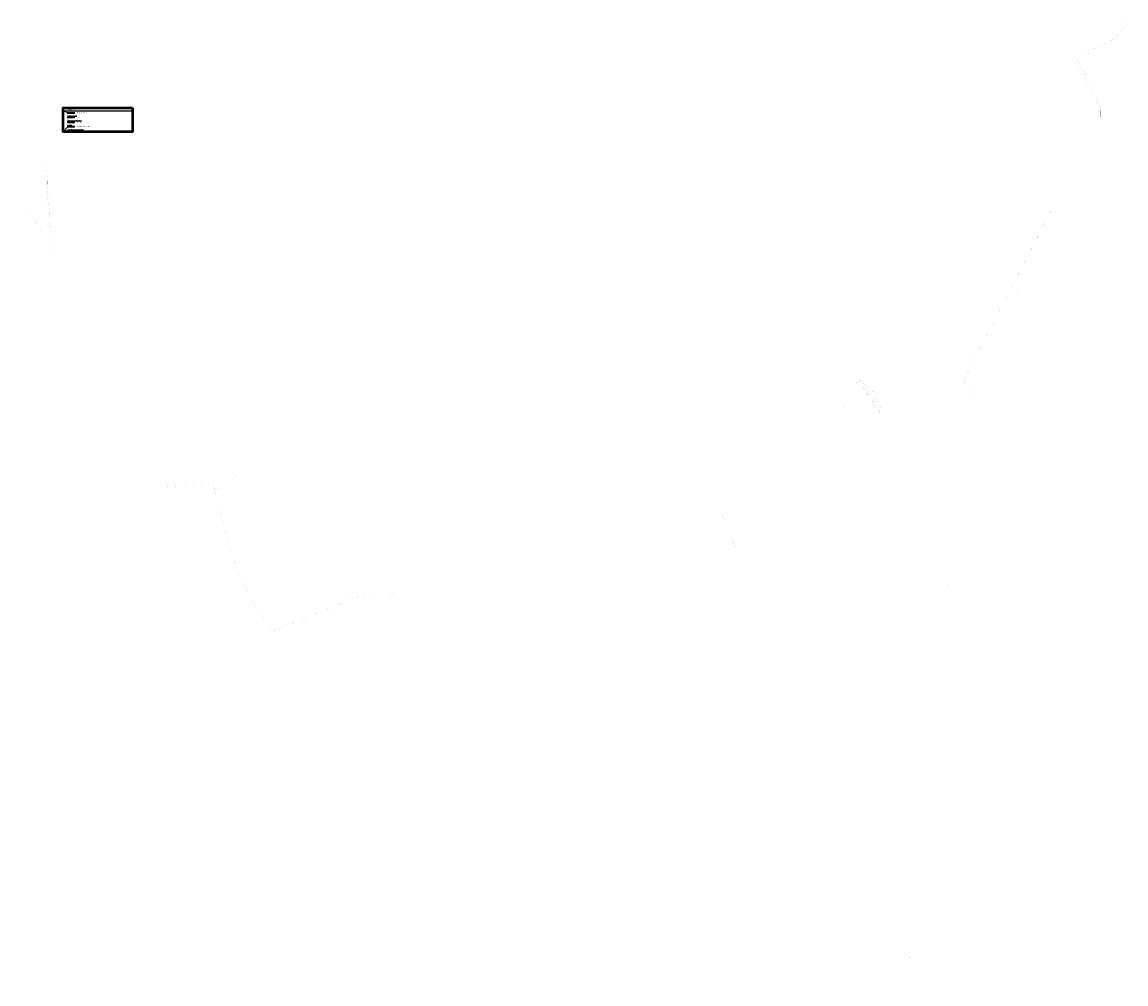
# Model space of a CAD drawing. Header units: metres. Extents: x 189710 to 199671, y 580425 to 586712.
# Tile 34 of 41: x 191830 to 194692, y 583116 to 585608. Entities that reach past the tile are written whole.
import ezdxf
from ezdxf.enums import TextEntityAlignment as Align

# ---------------------------------------------------------------- set-up
doc = ezdxf.new("R2010")
doc.units = ezdxf.units.M
for name, color, linetype, lineweight in [('B-OI-KL-buisleiding gevaarlijke inhoud_N.V. Nederlandse Gasunie Oost-G', 20, 'BGI_GASUNIE', 18), ('B-OI-KL-datatransport_KPN-G', 3, 'DATA_KPN', 18), ('B-OI-KL-gas hoge druk_Stedin-G', 30, 'GAS_HD_STEDIN', 18), ('B-OI-KL-laagspanning_Liander-G', 14, 'LS_LIANDER', 18), ('B-OI-KL-middenspanning_Liander-G', 12, 'MS_LIANDER', 18), ('B-OI-KL-overig_Wetterskip Fryslan-G', 7, 'OVERIG_WETTERSKIP', 18), ('B-OI-KL-riool onder druk_Gemeente-G', 212, 'RIO_DRUK_GEMEENTELIJK', 18), ('B-OI-KL-riool vrijverval_Gemeente-G', 211, 'RIO_VRIJVERVAL_GEMEENTELIJK', 18), ('B-OI-KL-water_Vitens-G', 5, 'WATER_VITENS', 18), ('B-WE-OG-GBKN-G', 7, 'Continuous', 18), ('X-XX-AL-LEGENDA-T25', 7, 'Continuous', 25), ('X-XX-AL-TEKENBLAD_SCHAALBALK-S', 7, 'Continuous', 25), ('X-XX-AL-TEKENBLAD_TITELBLOK-T35', 7, 'Continuous', 35)]:
    doc.layers.add(name, color=color, linetype=linetype, lineweight=lineweight)
doc.layers.add('X-XX-AL-LEGENDA_HULP-G', color=4, linetype='Continuous', lineweight=18, plot=False)
doc.layers.add('X-XX-AL-TEKENBLAD_TITELBLOK-G25', color=7, linetype='Continuous', lineweight=25, true_color=0x244994)
doc.layers.add('X-XX-AL-TEKENBLAD_TITELBLOK-G50', color=7, linetype='Continuous', lineweight=50, true_color=0x244994)
doc.styles.add('Arial', font='arial.ttf')
doc.styles.add('NLCS-ISO', font='NLCS-ISO.ttf')
doc.styles.add('NLCS-ISO-ANNOTATIVE-T25', font='NLCS-ISO.ttf', dxfattribs={"height": 2.5})
doc.styles.add('rtw_iso', font='iso-rtw.shx')
doc.linetypes.add('BGI_GASUNIE', pattern='A,12.7,-5.08,["GUGI",rtw_iso,S=2.54,R=0,X=-2.54,Y=-1.27],-6.35', length=24.13)
doc.linetypes.add('DATA_KPN', pattern='A,12.7,-5.08,["KPDA",rtw_iso,S=2.54,R=0,X=-2.54,Y=-1.27],-6.35', length=24.13)
doc.linetypes.add('GAS_HD_STEDIN', pattern='A,12.7,-5.08,["STHD",rtw_iso,S=2.54,R=0,X=-2.54,Y=-1.27],-6.35', length=24.13)
doc.linetypes.add('LS_LIANDER', pattern='A,12.7,-5.08,["LILS",rtw_iso,S=2.54,R=0,X=-2.54,Y=-1.27],-6.35', length=24.13)
doc.linetypes.add('MS_LIANDER', pattern='A,12.7,-5.08,["LIMS",rtw_iso,S=2.54,R=0,X=-2.54,Y=-1.27],-6.35', length=24.13)
doc.linetypes.add('OVERIG_WETTERSKIP', pattern='A,12.7,-5.08,["WFOV",rtw_iso,S=2.54,R=0,X=-2.54,Y=-1.27],-6.35', length=24.13)
doc.linetypes.add('RIO_DRUK_GEMEENTELIJK', pattern='A,12.7,-5.08,["GEDR",rtw_iso,S=2.54,R=0,X=-2.54,Y=-1.27],-6.35', length=24.13)
doc.linetypes.add('RIO_VRIJVERVAL_GEMEENTELIJK', pattern='A,12.7,-5.08,["GEVV",rtw_iso,S=2.54,R=0,X=-2.54,Y=-1.27],-6.35', length=24.13)
doc.linetypes.add('WATER_VITENS', pattern='A,12.7,-5.08,["VIWL",rtw_iso,S=2.54,R=0,X=-2.54,Y=-1.27],-6.35', length=24.13)

# ---------------------------------------------------------------- blocks, each defined once
blk = doc.blocks.new('*U5')
at = {"const_width": 1}
for points in [[(0, 1.5), (10, 1.5)], [(10, 0.5), (20, 0.5)], [(20, 1.5), (30, 1.5)]]:
    blk.add_lwpolyline(points, dxfattribs=at)
blk.add_lwpolyline([(0, 0), (40, 0), (40, 2), (0, 2)], close=True)
blk.add_lwpolyline([(30, 0.5), (40, 0.5), (40, 0)])
at = {"style": 'NLCS-ISO'}
for s, p in [('0', (0, 3)), ('10', (10, 3)), ('20', (20, 3)), ('30', (30, 3)), ('40m', (40, 3))]:
    blk.add_text(s, height=2, dxfattribs=at).set_placement(p, align=Align.CENTER)

msp = doc.modelspace()

# ---------------------------------------------------------------- linework, layer by layer
at = {"layer": 'B-OI-KL-buisleiding gevaarlijke inhoud_N.V. Nederlandse Gasunie Oost-G', "ltscale": 0.5, "const_width": 0.05, "flags": 128}
for points in [[(194504.2, 585133.2), (194273.2, 584683.5), (194272.5, 584678.2), (194287.5, 584647.2)], [(192383.5, 584435.5), (192375.5, 584409.8), (192369.5, 584406.2), (192331.8, 584395.5)], [(192200.5, 584404.5), (192308.8, 584408.8), (192323.2, 584409.5), (192326.2, 584406.2), (192328.5, 584398.2)], [(192328.5, 584398.2), (192329.2, 584397.8)], [(192328.5, 584398.2), (192328.5, 584397.8)], [(192330.8, 584397.5), (192330.8, 584398.5), (192329.5, 584397.8)], [(192328.5, 584397.8), (192327.5, 584397.8), (192328.2, 584396.5)], [(192328.2, 584396.5), (192328.5, 584396.5)], [(192328.2, 584396.5), (192328.2, 584395.8)], [(192328.8, 584396.2), (192328.2, 584395.8)], [(192328.2, 584395.8), (192328.8, 584393.8)], [(192328.5, 584397.8), (192328.8, 584397.5)], [(192328.8, 584396.8), (192328.5, 584396.5)], [(192328.5, 584396.5), (192328.8, 584396.2)], [(192329.2, 584397.8), (192328.8, 584397.5)], [(192328.8, 584397.5), (192328.8, 584397.2)], [(192329.5, 584397.5), (192328.8, 584397.2)], [(192328.8, 584397.2), (192328.8, 584396.8)], [(192328.8, 584396.8), (192329.2, 584396.2)], [(192328.8, 584396.2), (192329.2, 584396.2)], [(192328.8, 584393.8), (192329.5, 584393.8)], [(192328.8, 584393.8), (192329.5, 584392.2)], [(192329.2, 584397.8), (192329.5, 584397.8)], [(192329.2, 584396.2), (192329.2, 584395.8)], [(192331.2, 584396.2), (192329.2, 584395.8)], [(192329.2, 584395.8), (192329.5, 584393.8)], [(192329.5, 584397.8), (192329.5, 584397.5)], [(192329.5, 584397.5), (192330.8, 584397.5)], [(192329.5, 584393.8), (192329.8, 584392.5)], [(192329.8, 584392.5), (192329.5, 584392.2)], [(192329.5, 584392.2), (192329.8, 584391.8)], [(192329.8, 584392.5), (192329.8, 584391.8)], [(192329.8, 584391.8), (192330.2, 584390.8)], [(192330.2, 584390.8), (192330.2, 584390.2)], [(192330.2, 584390.8), (192330.2, 584390.2)], [(192330.2, 584390.2), (192330.5, 584389.2)], [(192330.5, 584389.2), (192331.2, 584389.2)], [(192330.5, 584389.2), (192332.5, 584381.8)], [(192330.8, 584397.5), (192331.2, 584396.5)], [(192331.2, 584396.5), (192331.2, 584396.2)], [(192331.2, 584396.5), (192331.5, 584396.2)], [(192331.2, 584396.2), (192331.5, 584396.2)], [(192331.8, 584395.5), (192331.2, 584395.2)], [(192331.5, 584396.2), (192331.8, 584395.5)], [(192332.5, 584381.8), (192331.8, 584381.8)], [(192332.5, 584381.8), (192333.2, 584379.8)], [(192333.2, 584379.8), (192332.5, 584379.2)], [(192333.2, 584379.8), (192333.8, 584377.8)], [(192333.8, 584377.2), (192333.2, 584377.2)], [(192333.8, 584376.5), (192333.2, 584376.5)], [(192333.8, 584377.8), (192334.5, 584377.8)], [(192333.8, 584377.8), (192333.8, 584377.2)], [(192333.8, 584377.2), (192334.5, 584377.2)], [(192333.8, 584377.2), (192333.8, 584376.5)], [(192333.8, 584376.5), (192377.5, 584220.8), (192389.5, 584185.5), (192409.5, 584142.8), (192442.2, 584084.2), (192474.5, 584030.8), (192478.8, 584029.5), (192514.5, 584044.2)], [(193643.8, 584336.2), (193689.8, 584220.5)], [(192801.8, 584132.2), (192779.2, 584123.8), (192739.2, 584131.8), (192732.5, 584131.2), (192696.2, 584117.8), (192479.2, 584029.8), (192476.2, 584029.8), (192471.5, 584035.2), (192466.8, 584042.8)]]:
    msp.add_lwpolyline(points, dxfattribs=at)
at = {"layer": 'B-OI-KL-datatransport_KPN-G', "ltscale": 0.5, "const_width": 0.05, "flags": 128}
for points in [[(194560.8, 585517.5), (194578.8, 585484.5), (194579.5, 585483.8), (194580.8, 585480.8), (194582.8, 585478.2), (194584.2, 585476.8), (194585.2, 585474.5), (194594.5, 585456.8), (194596.8, 585453.2), (194604.2, 585440.5), (194608.8, 585431.2), (194619.2, 585410.5), (194620.5, 585407.2), (194623.2, 585399.8), (194624.5, 585394.5), (194626.5, 585381.2), (194626.5, 585362.8), (194626.2, 585360.2), (194624.2, 585349.5)], [(191886.8, 585237.2), (191886.2, 585237.2)], [(191886.8, 585237.2), (191886.8, 585237.8)], [(191886.8, 585237.2), (191889.8, 585229.8), (191890.8, 585226.5), (191893.8, 585209.8), (191896.5, 585168.2)], [(191896.5, 585168.2), (191895.8, 585168.2), (191895.5, 585167.8), (191893.8, 585164.5), (191893.8, 585163.8), (191897.5, 585146.5)], [(191896.5, 585168.2), (191897.2, 585167.2), (191898.2, 585151.2), (191898.2, 585146.8), (191897.5, 585146.5)], [(191897.5, 585146.5), (191898.2, 585140.8), (191898.5, 585140.2), (191900.2, 585124.8)], [(191900.2, 585124.8), (191901.2, 585124.2), (191901.5, 585109.5)], [(191900.2, 585124.8), (191900.8, 585109.5), (191901.5, 585109.5)], [(191901.5, 585109.5), (191902.5, 585087.2), (191904.2, 585064.8), (191907.2, 585034.2), (191906.8, 585033.2), (191909.5, 585003.8)], [(194001.2, 584670.2), (193992.2, 584675.5)], [(194001.2, 584670.2), (194008.8, 584682.8), (194009.2, 584683.8)], [(194001.2, 584670.2), (194001.2, 584669.5), (194001.5, 584669.2), (194005.5, 584666.8), (194006.5, 584665.8), (194017.5, 584653.8), (194018.8, 584651.8), (194024.8, 584644.2), (194028.5, 584642.2), (194031.5, 584636.2), (194031.5, 584630.8), (194031.8, 584630.2), (194048.2, 584589.8), (194047.8, 584589.5), (194047.8, 584589.2)]]:
    msp.add_lwpolyline(points, dxfattribs=at)
at = {"layer": 'B-OI-KL-datatransport_KPN-G', "ltscale": 0.5}
msp.add_lwpolyline([(191948.5, 585361.3), (191966.5, 585361.3)], dxfattribs=at)
at = {"layer": 'B-OI-KL-gas hoge druk_Stedin-G', "ltscale": 0.5, "const_width": 0.05, "flags": 128}
msp.add_lwpolyline([(193997.5, 584679.8), (194011.2, 584671.2), (194014.2, 584668.8), (194018.8, 584664.5), (194021.2, 584661.5), (194023.5, 584658.2), (194025.5, 584653.8), (194025.8, 584652.2), (194027.5, 584649.5), (194031.5, 584643.5), (194036.5, 584634.2), (194045.2, 584617.2), (194046.2, 584614.5), (194054.5, 584593.5)], dxfattribs=at)
at = {"layer": 'B-OI-KL-laagspanning_Liander-G', "ltscale": 0.5, "const_width": 0.05, "flags": 128}
for points in [[(194591.5, 585524.2), (194596.2, 585529.8), (194600.5, 585534.2), (194603.2, 585536.2), (194610.2, 585539.8), (194645.5, 585555.8), (194651.2, 585558.8), (194659.8, 585564.5), (194663.2, 585567.2), (194672.2, 585575.8), (194673.5, 585577.8), (194681.5, 585589.2), (194682.8, 585591.8), (194691.5, 585608.2)], [(194585.2, 585521.8), (194584.5, 585521.5), (194584.5, 585520.2), (194584.8, 585519.8), (194585.8, 585519.5), (194586.5, 585519.8), (194587.8, 585521.2)], [(194585.2, 585521.8), (194585.8, 585522.8), (194587.2, 585522.8), (194587.5, 585521.8)], [(194585.2, 585521.8), (194587.5, 585521.5)], [(194587.5, 585521.8), (194588.2, 585521.5)], [(194587.5, 585521.8), (194587.5, 585521.5)], [(194587.5, 585521.5), (194587.8, 585521.2)], [(194588.2, 585521.5), (194587.8, 585521.2)], [(194589.8, 585522.5), (194588.2, 585521.5)], [(194590.2, 585523.2), (194589.8, 585522.5)], [(194590.5, 585522.8), (194589.8, 585522.5)], [(194590.5, 585523.5), (194590.2, 585523.2)], [(194590.2, 585523.2), (194590.5, 585522.8)], [(194590.8, 585523.8), (194590.5, 585523.5)], [(194590.5, 585523.5), (194590.8, 585523.2)], [(194590.8, 585523.2), (194590.5, 585522.8)], [(194591.5, 585524.2), (194590.8, 585523.8)], [(194590.8, 585523.8), (194591.2, 585523.5)], [(194591.2, 585523.5), (194590.8, 585523.2)], [(194591.5, 585524.2), (194591.2, 585523.5)], [(191893.2, 585147.8), (191892.5, 585156.2), (191893.2, 585156.2), (191896.5, 585159.8), (191897.8, 585161.5), (191895.5, 585187.8), (191895.5, 585197.2), (191894.8, 585203.8), (191892.8, 585216.8), (191891.5, 585222.2), (191886.5, 585237.8)], [(191893.2, 585147.8), (191892.5, 585147.5)], [(191893.2, 585147.8), (191899.5, 585139.5), (191904.2, 585081.5)], [(191830.5, 585106.8), (191848.2, 585117.8), (191868.8, 585083.2)], [(191871.5, 585079.8), (191870.8, 585080.8)], [(191871.5, 585079.5), (191871.2, 585078.5), (191872.2, 585078.8)], [(191871.5, 585079.8), (191871.8, 585079.8)], [(191871.5, 585079.8), (191871.5, 585079.5)], [(191871.5, 585079.5), (191871.8, 585079.5)], [(191904.2, 585081.5), (191889.8, 585082.5), (191886.2, 585082.2), (191871.8, 585079.8)], [(191871.8, 585079.8), (191871.8, 585079.5)], [(191871.8, 585079.5), (191872.2, 585079.2)], [(191872.2, 585079.2), (191872.5, 585078.8)], [(191872.2, 585079.2), (191872.2, 585078.8)], [(191872.2, 585078.8), (191872.5, 585078.8)], [(191872.5, 585078.8), (191879.2, 585071.2), (191879.5, 585070.2), (191879.8, 585065.8), (191880.2, 585065.2), (191883.2, 585060.8)], [(191904.2, 585081.5), (191906.5, 585052.2)], [(194004.8, 584681.2), (194006.8, 584684.8)], [(194002.2, 584677.8), (193998.5, 584680.2)], [(194002.2, 584677.5), (193999.2, 584673.5)], [(194002.2, 584677.8), (194002.5, 584677.8)], [(194002.2, 584677.8), (194002.2, 584677.5)], [(194002.2, 584677.5), (194002.5, 584677.5)], [(194003.2, 584678.8), (194002.5, 584677.8)], [(194002.5, 584677.8), (194002.5, 584677.5)], [(194002.5, 584677.5), (194008.2, 584674.2)], [(194003.5, 584679.5), (194003.2, 584678.8)], [(194003.8, 584679.2), (194003.2, 584678.8)], [(194003.8, 584680.2), (194003.5, 584679.5)], [(194003.5, 584679.5), (194003.8, 584679.2)], [(194004.2, 584680.5), (194003.8, 584680.2)], [(194003.8, 584680.2), (194004.2, 584679.8)], [(194004.2, 584679.8), (194003.8, 584679.2)], [(194004.8, 584681.2), (194004.2, 584680.5)], [(194004.2, 584680.5), (194004.5, 584680.5)], [(194004.5, 584680.5), (194004.2, 584679.8)], [(194004.8, 584681.2), (194004.5, 584680.5)], [(194008.5, 584674.5), (194008.2, 584675.8), (194008.5, 584676.2), (194009.5, 584676.2)], [(194008.5, 584674.5), (194008.2, 584674.2)], [(194008.5, 584674.5), (194008.5, 584673.8), (194008.2, 584674.2)], [(194015.8, 584666.5), (194015.8, 584665.8)]]:
    msp.add_lwpolyline(points, dxfattribs=at)
at = {"layer": 'B-OI-KL-laagspanning_Liander-G', "ltscale": 0.5}
msp.add_lwpolyline([(191948.5, 585348.8), (191966.5, 585348.8)], dxfattribs=at)
at = {"layer": 'B-OI-KL-middenspanning_Liander-G', "ltscale": 0.5, "const_width": 0.05, "flags": 128}
for points in [[(194564.2, 585513.2), (194561.5, 585518.2)], [(194584.5, 585521.2), (194567.8, 585512.8), (194565.8, 585512.5), (194564.2, 585513.2)], [(194584.5, 585521.2), (194584.2, 585523.2), (194584.5, 585523.5), (194586.2, 585524.5), (194587.2, 585524.5), (194588.8, 585521.8), (194588.5, 585521.5), (194588.5, 585520.8), (194587.8, 585520.5), (194585.5, 585519.8)], [(194584.5, 585521.2), (194585.2, 585521.2)], [(194585.5, 585521.5), (194585.2, 585521.2)], [(194585.2, 585521.2), (194585.5, 585519.8)], [(194585.5, 585519.8), (194585.5, 585519.2)], [(194562.8, 585513.2), (194557.5, 585509.8), (194561.8, 585500.5)], [(194561.8, 585500.5), (194562.2, 585499.8)], [(194561.8, 585500.5), (194562.5, 585500.2)], [(194562.5, 585500.2), (194562.2, 585499.8)], [(194562.2, 585499.8), (194562.5, 585499.5)], [(194562.8, 585513.2), (194562.5, 585513.8)], [(194562.5, 585500.2), (194562.5, 585499.5)], [(194562.5, 585499.5), (194564.5, 585495.8)], [(194562.8, 585513.2), (194564.2, 585513.2)], [(194564.8, 585496.5), (194564.2, 585497.5)], [(194564.5, 585495.8), (194564.8, 585495.8)], [(194564.5, 585495.8), (194567.5, 585491.2), (194567.8, 585490.2), (194579.8, 585469.8), (194581.2, 585466.8), (194587.2, 585455.5), (194592.5, 585446.8), (194598.5, 585437.5), (194600.2, 585433.2), (194601.2, 585431.8), (194604.8, 585426.8), (194606.5, 585423.5), (194613.8, 585409.2), (194614.8, 585406.5), (194616.8, 585401.5), (194617.8, 585397.5), (194620.8, 585383.2), (194621.5, 585375.2), (194621.5, 585368.8), (194620.2, 585356.5)], [(194564.8, 585496.5), (194565.2, 585496.2)], [(194564.8, 585496.5), (194564.8, 585496.2)], [(194564.8, 585496.2), (194565.2, 585496.2)], [(194564.8, 585496.2), (194564.8, 585495.8)], [(194564.8, 585495.8), (194565.2, 585495.8)], [(194565.2, 585496.2), (194565.2, 585495.8)], [(194565.2, 585495.8), (194566.5, 585495.2)], [(194006.2, 584684.2), (194005.5, 584684.5), (194005.5, 584685.2), (194006.2, 584685.8)], [(194006.2, 584684.2), (194006.5, 584684.2)], [(194006.2, 584684.2), (194006.2, 584683.8)], [(194006.5, 584684.2), (194007.2, 584684.5)], [(194006.5, 584684.2), (194006.5, 584683.8)], [(194007.5, 584683.5), (194009.8, 584681.8), (194011.2, 584681.8), (194011.2, 584682.2), (194012.8, 584684.5), (194012.8, 584685.5), (194009.2, 584687.5)], [(194047.5, 584609.5), (194046.8, 584609.5), (194046.5, 584609.8), (194044.5, 584613.2), (194043.2, 584614.5), (194036.2, 584624.2), (194035.5, 584624.2), (194033.5, 584626.2), (194033.2, 584627.5), (194032.2, 584628.5), (194030.5, 584629.8), (194029.8, 584630.8), (194020.5, 584644.5), (194019.8, 584646.2), (194015.2, 584656.2), (194014.2, 584657.5), (194011.2, 584661.5), (194003.8, 584667.8), (193998.5, 584670.8), (193997.5, 584671.8), (193991.5, 584675.2)], [(194001.8, 584677.8), (194000.8, 584677.8), (193999.5, 584678.8), (193998.2, 584679.8)], [(194006.2, 584683.5), (194001.8, 584677.8)], [(194001.8, 584677.8), (194005.8, 584675.5)], [(194006.2, 584683.5), (194006.5, 584678.5), (194006.2, 584676.5), (194005.8, 584675.5)], [(194005.8, 584675.5), (194012.2, 584671.2), (194016.8, 584666.5), (194021.8, 584660.2), (194027.8, 584651.5), (194035.5, 584636.8)], [(194006.2, 584683.8), (194006.5, 584683.8)], [(194006.2, 584683.8), (194006.2, 584683.5)], [(194006.5, 584683.8), (194007.5, 584683.5)], [(194007.5, 584683.5), (194008.2, 584683.8)], [(194035.5, 584636.8), (194034.8, 584636.5)], [(194035.5, 584636.8), (194041.2, 584626.2), (194044.2, 584619.5), (194047.8, 584610.5), (194047.5, 584609.5)], [(194047.5, 584609.5), (194049.8, 584605.8), (194051.2, 584602.8), (194053.8, 584596.2), (194054.5, 584595.2), (194054.8, 584594.8)]]:
    msp.add_lwpolyline(points, dxfattribs=at)
msp.add_lwpolyline([(194587.2, 585521.5), (194587.2, 585522.8), (194585.2, 585522.5), (194585.2, 585522.2), (194585.5, 585521.5), (194585.8, 585521.5)], close=True, dxfattribs=at)
at = {"layer": 'B-OI-KL-overig_Wetterskip Fryslan-G', "ltscale": 0.5, "const_width": 0.05, "flags": 128}
for points in [[(194560.8, 585489.8), (194559.8, 585489.5)], [(191890.8, 585190.2), (191890.8, 585189.2)], [(191891.2, 585187.5), (191891.2, 585186.5)], [(191896.5, 585152.8), (191897.5, 585152.8)], [(191898.8, 585153.2), (191899.8, 585153.2)], [(191901.8, 585153.2), (191902.8, 585153.2)], [(191904.2, 585153.5), (191905.2, 585153.5)], [(191907.8, 585153.8), (191906.8, 585153.5)], [(191890.2, 585085.5), (191890.5, 585084.5)], [(191890.8, 585082.8), (191890.8, 585081.8)], [(191891.2, 585080.2), (191891.5, 585079.2)], [(194405.5, 584915.2), (194406.2, 584914.8)], [(194407.8, 584913.8), (194408.5, 584913.5)], [(194410.2, 584912.8), (194410.8, 584912.5)], [(194412.5, 584911.5), (194413.5, 584911.2)], [(194414.8, 584910.5), (194415.8, 584909.8)], [(194417.2, 584909.2), (194418.2, 584908.5)], [(194419.5, 584907.8), (194420.5, 584907.5)], [(194422.2, 584906.5), (194422.8, 584906.2)], [(194424.5, 584905.5), (194425.2, 584905.2)], [(194426.8, 584904.2), (194427.8, 584903.8)], [(194429.2, 584903.2), (194429.8, 584902.8)], [(194431.5, 584901.8), (194432.5, 584901.5)], [(194433.8, 584900.8), (194434.8, 584900.2)], [(194436.2, 584899.5), (194437.2, 584898.8)], [(194438.5, 584898.2), (194438.8, 584898.2)], [(194295.2, 584665.5), (194295.2, 584664.8)], [(194295.8, 584663.2), (194296.5, 584662.2)], [(194296.8, 584660.5), (194297.2, 584659.8)], [(194297.8, 584658.2), (194298.2, 584657.2)], [(194298.8, 584655.8), (194299.2, 584654.8)], [(194299.8, 584653.2), (194300.2, 584652.5)], [(194305.8, 584649.5), (194306.2, 584649.5)], [(194308.5, 584650.8), (194307.5, 584650.2)], [(194310.8, 584651.8), (194309.8, 584651.5)], [(193961.5, 584608.8), (193962.5, 584608.5)], [(193963.8, 584607.5), (193964.8, 584607.2)], [(193966.2, 584606.2), (193967.2, 584605.8)], [(193968.5, 584604.8), (193969.5, 584604.5)], [(193970.8, 584603.5), (193971.8, 584603.2)], [(192290.5, 584385.5), (192289.8, 584385.2)], [(192293.2, 584385.8), (192292.2, 584385.5)], [(192295.8, 584386.2), (192294.8, 584385.8)], [(192297.5, 584386.5), (192298.5, 584386.5)], [(193401.5, 583200.2), (193401.8, 583199.5)], [(193402.2, 583197.8), (193402.5, 583196.8)], [(193832.5, 583116.5), (193831.5, 583115.8)], [(193834.5, 583117.5), (193833.8, 583117.2)]]:
    msp.add_lwpolyline(points, dxfattribs=at)
at = {"layer": 'B-OI-KL-overig_Wetterskip Fryslan-G', "ltscale": 0.5}
msp.add_lwpolyline([(191948.5, 585337.3), (191966.5, 585337.3)], dxfattribs=at)
at = {"layer": 'B-OI-KL-riool onder druk_Gemeente-G', "ltscale": 0.5, "const_width": 0.05, "flags": 128}
for points in [[(194087.5, 583174.8), (194086.5, 583175.5)], [(194087.5, 583174.8), (194087.2, 583173.2)], [(194087.5, 583174.8), (194088.5, 583175.5)], [(194131.5, 583184.5), (194130.5, 583185.2)], [(194131.5, 583184.5), (194131.2, 583182.8)], [(194131.5, 583184.5), (194132.5, 583185.2)], [(194041.2, 583162.5), (194040.2, 583163.2)], [(194041.2, 583162.5), (194040.8, 583160.8)], [(194041.2, 583162.5), (194042.2, 583163.2)]]:
    msp.add_lwpolyline(points, dxfattribs=at)
at = {"layer": 'B-OI-KL-riool vrijverval_Gemeente-G', "ltscale": 0.5, "const_width": 0.05, "flags": 128}
for points in [[(194159.5, 584320.2), (194158.5, 584320.8)], [(194159.5, 584320.2), (194159.2, 584318.5)], [(194159.5, 584320.2), (194160.5, 584320.8)], [(194190.8, 584244.2), (194189.8, 584244.8)], [(194190.8, 584244.2), (194190.5, 584242.5)], [(194190.8, 584244.2), (194191.8, 584244.8)], [(194229.2, 584150.5), (194228.2, 584151.2)], [(194229.2, 584150.5), (194228.8, 584148.8)], [(194229.2, 584150.5), (194230.2, 584151.2)], [(194240.8, 584121.8), (194239.8, 584122.5)], [(194240.8, 584121.8), (194240.5, 584120.2)], [(194240.8, 584121.8), (194241.8, 584122.5)]]:
    msp.add_lwpolyline(points, dxfattribs=at)
at = {"layer": 'B-OI-KL-water_Vitens-G', "ltscale": 0.5, "const_width": 0.05, "flags": 128}
msp.add_lwpolyline([(193991.8, 584676.2), (193993.5, 584675.8), (193994.8, 584674.8), (194002.5, 584670.2), (194004.5, 584668.5), (194011.8, 584662.5), (194017.8, 584654.8), (194023.8, 584654.8), (194025.5, 584655.2), (194030.2, 584656.5), (194032.8, 584656.5), (194033.2, 584656.2), (194048.8, 584626.5), (194049.8, 584623.8), (194059.5, 584597.5)], dxfattribs=at)
at = {"layer": 'B-WE-OG-GBKN-G', "ltscale": 0.5}
msp.add_lwpolyline([(191948.5, 585372.8), (191966.5, 585372.8)], dxfattribs=at)
at = {"layer": 'X-XX-AL-LEGENDA_HULP-G', "ltscale": 0.5}
for points in [[(191948.5, 585372.8), (191937, 585377.8)], [(191948.5, 585335.8), (191937, 585323.8)]]:
    msp.add_lwpolyline(points, dxfattribs=at)
for points in [[(191948.5, 585371.3), (191966.5, 585371.3), (191966.5, 585374.3), (191948.5, 585374.3)], [(191948.5, 585359.8), (191966.5, 585359.8), (191966.5, 585362.8), (191948.5, 585362.8)], [(191948.5, 585359.8), (191966.5, 585359.8), (191966.5, 585362.8), (191948.5, 585362.8)], [(191948.5, 585359.8), (191966.5, 585359.8), (191966.5, 585362.8), (191948.5, 585362.8)], [(191948.5, 585347.3), (191966.5, 585347.3), (191966.5, 585350.3), (191948.5, 585350.3)], [(191948.5, 585347.3), (191966.5, 585347.3), (191966.5, 585350.3), (191948.5, 585350.3)], [(191948.5, 585335.8), (191966.5, 585335.8), (191966.5, 585338.8), (191948.5, 585338.8)], [(191948.5, 585335.8), (191966.5, 585335.8), (191966.5, 585338.8), (191948.5, 585338.8)], [(191948.5, 585335.8), (191966.5, 585335.8), (191966.5, 585338.8), (191948.5, 585338.8)], [(191948.5, 585335.8), (191966.5, 585335.8), (191966.5, 585338.8), (191948.5, 585338.8)], [(191948.5, 585335.8), (191966.5, 585335.8), (191966.5, 585338.8), (191948.5, 585338.8)]]:
    msp.add_lwpolyline(points, close=True, dxfattribs=at)
at = {"layer": 'X-XX-AL-TEKENBLAD_TITELBLOK-G25', "ltscale": 0.5}
msp.add_lwpolyline([(191937, 585377.8), (192117, 585377.8)], dxfattribs=at)
at = {"layer": 'X-XX-AL-TEKENBLAD_TITELBLOK-G50', "ltscale": 0.5}
msp.add_lwpolyline([(192117, 585386.3), (192117, 585323.8), (191937, 585323.8), (191937, 585386.3), (192117, 585386.3)], dxfattribs=at)

# ---------------------------------------------------------------- block references
at = {"layer": 'X-XX-AL-TEKENBLAD_SCHAALBALK-S'}
msp.add_blockref('*U5', (191948.5, 585326.3), dxfattribs=at)

# ---------------------------------------------------------------- texts
at = {"layer": 'X-XX-AL-LEGENDA-T25', "ltscale": 0.5}
for s, style, p in [('Bestaande situatie', 'NLCS-ISO', (191972.5, 585372.8)), ('%%UOverig', 'NLCS-ISO-ANNOTATIVE-T25', (191948.5, 585342.3)), ('%%UDatatransport', 'NLCS-ISO-ANNOTATIVE-T25', (191948.5, 585366.3)), ('%%UElectra, laagspanning', 'NLCS-ISO-ANNOTATIVE-T25', (191948.5, 585353.8)), ('KPN', 'NLCS-ISO-ANNOTATIVE-T25', (191972.5, 585361.3)), ('Liander', 'NLCS-ISO-ANNOTATIVE-T25', (191972.5, 585348.8)), ('Wetterskip Fryslân', 'NLCS-ISO-ANNOTATIVE-T25', (191972.5, 585337.3))]:
    msp.add_text(s, height=2.5, dxfattribs=dict(at, style=style)).set_placement(p, align=Align.MIDDLE_LEFT)
at = {"layer": 'X-XX-AL-TEKENBLAD_TITELBLOK-T35', "insert": (191948.5, 585379.3), "char_height": 3.5, "attachment_point": 7, "style": 'Arial'}
msp.add_mtext_dynamic_manual_height_columns('Legenda', width=41.331, gutter_width=12.5, heights=[0], dxfattribs=at)

doc.saveas('drawing.dxf')
